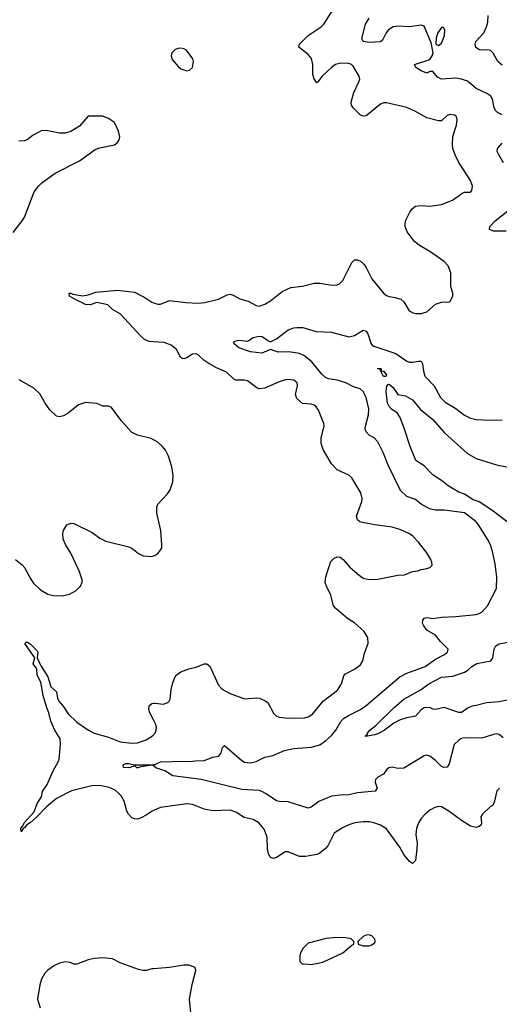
# Model space of a CAD drawing. Header units: inches. Extents: x 1173000 to 1307049, y 522583 to 678455.
# Tile 222 of 256: x 1219076 to 1222390, y 606995 to 613800. Entities that reach past the tile are written whole.
import ezdxf

# ---------------------------------------------------------------- set-up
doc = ezdxf.new("R2010")
doc.units = ezdxf.units.IN
doc.header["$MEASUREMENT"] = 0
for name, color, linetype in [('B2610', 7, 'Continuous'), ('B2611', 7, 'Continuous'), ('B2620', 7, 'Continuous'), ('B2621', 7, 'Continuous')]:
    doc.layers.add(name, color=color, linetype=linetype)

msp = doc.modelspace()

# ---------------------------------------------------------------- linework, layer by layer
at = {"layer": 'B2610', "color": 5}
for points, elevation in [([(1219117, 610000), (1219150, 609937.1), (1219170, 609908.5), (1219220.7, 609860.7), (1219270, 609830.3), (1219310, 609820.3), (1219370, 609817.6), (1219419, 609830), (1219465.8, 609854.2), (1219495.9, 609884.1), (1219506.8, 609913.2), (1219507, 609930), (1219490, 609984), (1219482.5, 610000)], 1020), ([(1220000, 608334.2), (1219990.4, 608330), (1219950, 608301.5), (1219915.8, 608284.2), (1219890, 608276), (1219870, 608276.4), (1219850, 608284.7), (1219828.5, 608308.5), (1219816.5, 608330), (1219798.5, 608398.5), (1219776.3, 608436.3), (1219757.5, 608457.5), (1219734.7, 608474.7), (1219693.3, 608493.3), (1219630, 608507.2), (1219575.4, 608504.6), (1219434.9, 608470), (1219330, 608417.8), (1219261, 608359), (1219190, 608285.4), (1219148.5, 608250), (1219124.5, 608235.5), (1219110, 608214), (1219104.9, 608215.1), (1219095.4, 608204.6), (1219090.6, 608189.4), (1219086, 608190), (1219084.8, 608210), (1219090, 608222), (1219096.2, 608223.8), (1219106.6, 608250), (1219175.3, 608324.7), (1219196.6, 608383.4), (1219226, 608430), (1219234.3, 608465.7), (1219265.6, 608514.4), (1219307.4, 608610), (1219342.8, 608670), (1219348.9, 608690), (1219358.8, 608790), (1219355.6, 608830), (1219319.8, 608890), (1219291.6, 608951.6), (1219278.3, 609010), (1219263.3, 609043.3), (1219238.8, 609130), (1219221.7, 609221.7), (1219196.5, 609270), (1219194.9, 609314.9), (1219168.6, 609348.6), (1219180.5, 609390), (1219112, 609490), (1219121.3, 609498.7), (1219130, 609498.5), (1219150, 609484.9), (1219197.2, 609437.2), (1219201.4, 609430), (1219197.3, 609390), (1219219.4, 609339.4), (1219270, 609258.6), (1219290.5, 609190.5), (1219330, 609155.6), (1219337.7, 609110), (1219346.8, 609090), (1219376.8, 609056.8), (1219410, 609002.7), (1219470, 608944.7), (1219550.4, 608890), (1219590.1, 608870.1), (1219690, 608842), (1219770, 608810.2), (1219850, 608801), (1219890, 608802.7), (1219950, 608823.2), (1219992.6, 608850), (1220000, 608858.1)], 980), ([(1220000, 608961.6), (1219974.7, 609010), (1219968.3, 609031.7), (1219970, 609058.8), (1219990, 609074.9), (1220000, 609076)], 980), ([(1220000, 608644.1), (1219990, 608649.2), (1219904.7, 608635.3), (1219894, 608630), (1219886, 608630), (1219870, 608646), (1219862, 608638), (1219850, 608637.2), (1219838, 608630), (1219792.5, 608632.5), (1219791.5, 608650), (1219810, 608660.7), (1219830, 608660.7), (1219870, 608650.2), (1219990, 608650.3), (1220000, 608651.7)], 960), ([(1220000, 607241.6), (1219990, 607240.9), (1219950, 607229.4), (1219929.3, 607229.3), (1219896, 607236), (1219770, 607282), (1219718, 607310), (1219650, 607316.3), (1219590, 607312.8), (1219550, 607303.5), (1219470, 607273.6), (1219450, 607273.6), (1219423.7, 607283.7), (1219390, 607287.9), (1219350, 607279.8), (1219316.1, 607263.9), (1219270, 607232.5), (1219249.6, 607210.4), (1219227.5, 607170), (1219214.9, 607130), (1219199.3, 607030), (1219217.3, 606970)], 1020)]:
    msp.add_lwpolyline(points, dxfattribs=dict(at, elevation=elevation))
at = {"layer": 'B2611', "color": 5}
for points, elevation in [([(1219030.8, 612329.2), (1219094, 612410), (1219110, 612436), (1219176.9, 612610), (1219207.3, 612652.7), (1219228.3, 612671.7), (1219320.1, 612739.9), (1219490, 612824.9), (1219598, 612902), (1219630, 612914), (1219730, 612936), (1219748.7, 612950), (1219764, 612970), (1219768.7, 612990), (1219759, 613030), (1219730, 613088.7), (1219690, 613117.2), (1219650, 613132.3), (1219550, 613132.7), (1219490, 613064), (1219430, 613026.6), (1219390, 613015.1), (1219350, 613015.1), (1219270, 613032.3), (1219230, 613035.1), (1219170, 613000.9), (1219126.8, 612970), (1219110, 612963), (1219070, 612959.6)], 1020), ([(1220000, 611574.8), (1219970, 611576.8), (1219938.5, 611590), (1219915.3, 611610), (1219770, 611768), (1219718.2, 611798.2), (1219684.5, 611830), (1219610, 611845.8), (1219562.8, 611830), (1219530, 611831.9), (1219451.5, 611870), (1219420.5, 611890), (1219418, 611910), (1219430, 611910.9), (1219443, 611903), (1219511.8, 611891.8), (1219550, 611898), (1219602.8, 611917.2), (1219751.8, 611931.8), (1219870, 611916.3), (1219940.3, 611880.3), (1219990, 611847.5), (1220000, 611844.2)], 980), ([(1220000, 610896.2), (1219984.7, 610904.7), (1219889.8, 610929.8), (1219848.8, 610948.8), (1219776.3, 611030), (1219710, 611119.7), (1219690, 611129.7), (1219650, 611129.8), (1219610, 611147.2), (1219530, 611153.3), (1219482.2, 611137.8), (1219410, 611080.5), (1219378, 611062), (1219350, 611055.4), (1219330, 611059.7), (1219284.2, 611104.2), (1219251.2, 611150), (1219215.4, 611215.4), (1219174.2, 611254.2), (1219073.2, 611310)], 1020), ([(1219482.5, 610000), (1219430, 610112.7), (1219392.9, 610172.9), (1219377, 610210), (1219374, 610250), (1219378.4, 610270), (1219402, 610310), (1219430, 610321.3), (1219450, 610317.6), (1219575.6, 610255.6), (1219630, 610217.1), (1219670, 610195.5), (1219830, 610157), (1219850, 610146.7), (1219897.3, 610110), (1219930, 610095.5), (1219989.5, 610090.5), (1220000, 610094)], 1020), ([(1219046, 610070), (1219092.3, 610032.3), (1219111.2, 610011.2), (1219117, 610000)], 1020)]:
    msp.add_lwpolyline(points, dxfattribs=dict(at, elevation=elevation))
at = {"layer": 'B2620', "color": 5}
for points, elevation in [([(1220000, 608651.7), (1220010, 608653.1), (1220050, 608670.6), (1220210, 608675.4), (1220250, 608672.7), (1220290, 608678.9), (1220350, 608679.6), (1220410, 608702.4), (1220452, 608710), (1220467.5, 608732.5), (1220478, 608770), (1220490, 608784), (1220610, 608680.4), (1220630, 608668.9), (1220670, 608663.9), (1220710, 608673.2), (1220770, 608702.9), (1220824.1, 608715.9), (1220905.2, 608750), (1220970, 608762.9), (1221090, 608771.6), (1221150, 608788.7), (1221190, 608815.5), (1221230, 608852.1), (1221260.2, 608890), (1221295.3, 608950), (1221314.5, 608970), (1221348, 608992), (1221430, 609033.2), (1221470, 609061.4), (1221702.4, 609257.6), (1221750, 609283.5), (1221878.7, 609330), (1221950, 609380.8), (1222007.3, 609410), (1222031.8, 609430), (1222036.2, 609450), (1221983.7, 609503.7), (1221950, 609547.4), (1221890, 609582), (1221868.7, 609610), (1221860.5, 609630), (1221860.7, 609650), (1221870, 609664), (1221890, 609668), (1221930, 609661.7), (1221989.8, 609670.2), (1222090, 609674.6), (1222230, 609689.3), (1222250, 609695.2), (1222272.2, 609707.8), (1222309.7, 609750), (1222371, 609870), (1222371.9, 609950), (1222365.7, 610000)], 960), ([(1220000, 609076), (1220010, 609077.1), (1220070, 609070.6), (1220099.5, 609080.5), (1220109.5, 609090.5), (1220114.7, 609105.3), (1220121.5, 609170), (1220130.7, 609209.3), (1220145.1, 609250), (1220157.4, 609270), (1220190, 609293.7), (1220245.8, 609314.2), (1220294.7, 609325.3), (1220350, 609347.6), (1220370, 609348.8), (1220390, 609333.1), (1220450, 609202), (1220470, 609178), (1220490, 609163.6), (1220530, 609143.6), (1220630, 609105.5), (1220712.8, 609112.8), (1220732, 609110), (1220772.8, 609092.8), (1220790, 609081), (1220830, 609007.3), (1220848.9, 608988.9), (1220870, 608980.4), (1220930, 608973.7), (1221044.2, 608975.8), (1221070, 608982.6), (1221099.3, 609000.7), (1221172.8, 609090), (1221272.5, 609167.5), (1221300.5, 609210), (1221315.6, 609264.4), (1221323.5, 609276.5), (1221390, 609310.4), (1221430, 609342), (1221446, 609370), (1221458.9, 609421.1), (1221484.2, 609490), (1221480.7, 609530), (1221454.1, 609574.1), (1221391.5, 609630), (1221341.4, 609661.4), (1221259.6, 609730), (1221245.4, 609750), (1221224.5, 609830), (1221197.4, 609877.4), (1221186.3, 609910), (1221191.1, 609950), (1221207.2, 610000)], 980), ([(1221376.2, 610000), (1221421.3, 609961.3), (1221450, 609941.1), (1221490, 609930.3), (1221550, 609932.9), (1221690, 609960.3), (1221735.6, 609964.4), (1221790, 609986.4), (1221826, 609990), (1221847.8, 610000)], 980), ([(1222476, 609104), (1222390, 609086), (1222300.6, 609079.4), (1222230, 609059.6), (1222210, 609058.4), (1222175.6, 609044.4), (1222130, 609012), (1222110, 609012), (1222010, 609046), (1221950, 609033.3), (1221930, 609036.2), (1221910, 609047), (1221870, 609043.7), (1221850.3, 609029.7), (1221810, 608986), (1221750, 608975.1), (1221700.9, 608959.1), (1221660.8, 608939.2), (1221596.3, 608890), (1221558.8, 608870), (1221530, 608858.7), (1221466.6, 608846.6), (1221465.2, 608850), (1221478.6, 608861.4), (1221479.3, 608870), (1221495.1, 608890), (1221536.8, 608923.2), (1221666, 609050), (1221730, 609103.7), (1221850, 609170.2), (1221903.5, 609210), (1221990, 609255.3), (1222070, 609264.1), (1222148.7, 609291.3), (1222174, 609306), (1222199.6, 609330), (1222235.1, 609350), (1222331.6, 609368.4), (1222345.4, 609390), (1222354.3, 609450), (1222366.3, 609473.7), (1222390, 609487.2), (1222450, 609498.7)], 940), ([(1220000, 608858.1), (1220011, 608870), (1220019.8, 608890), (1220020.9, 608910), (1220014.3, 608934.3), (1220000, 608961.6)], 980), ([(1222416.4, 608836.4), (1222390, 608859.1), (1222370, 608863.5), (1222350, 608861), (1222270, 608835.3), (1222150, 608835.9), (1222128.7, 608831.3), (1222110, 608821.1), (1222078, 608790), (1222043.6, 608656.4), (1222030, 608634.3), (1222010, 608633.1), (1221990, 608638.8), (1221950, 608679.8), (1221910, 608709.7), (1221890, 608716.4), (1221870, 608712.8), (1221730, 608627.6), (1221690, 608624.2), (1221650, 608634), (1221626.8, 608630), (1221610, 608616), (1221590, 608587), (1221550, 608565.1), (1221534.9, 608550), (1221532.2, 608530), (1221545.5, 608490), (1221531.5, 608468.5), (1221410, 608456.9), (1221350, 608443.5), (1221290, 608441.2), (1221230, 608432.8), (1221143.5, 608396.5), (1221090, 608358.9), (1221070, 608351.3), (1220930, 608393.7), (1220870, 608396.3), (1220850, 608401.3), (1220778.7, 608450), (1220750, 608466.2), (1220730, 608471.9), (1220610, 608480.7), (1220329, 608550), (1220134.5, 608574.5), (1220078, 608610), (1220016, 608630), (1220010, 608639), (1220000, 608644.1)], 960), ([(1222390.4, 608489.6), (1222374, 608470), (1222354.4, 608390), (1222343.8, 608370), (1222330, 608362.3), (1222273.6, 608310), (1222262.7, 608290), (1222268.2, 608250), (1222263.8, 608236.2), (1222250, 608223.7), (1222230, 608218.4), (1222190, 608227.3), (1222130, 608264.7), (1222042, 608330), (1221990, 608359.7), (1221970, 608362.4), (1221945.1, 608354.9), (1221910, 608336.2), (1221878, 608310), (1221850, 608279.5), (1221831.2, 608248.8), (1221818, 608210), (1221813.6, 608170), (1221822.6, 608110), (1221819.7, 608070), (1221810, 607989), (1221790, 607969.4), (1221770, 607981.2), (1221730, 608031.8), (1221702.3, 608082.3), (1221610, 608207.3), (1221570, 608234.2), (1221524, 608250), (1221490, 608256), (1221450, 608256.4), (1221391.5, 608248.5), (1221350, 608236.4), (1221305.9, 608214.1), (1221250, 608177.6), (1221204.7, 608090), (1221190, 608071.1), (1221150, 608038.9), (1221130.2, 608029.8), (1221050, 608016.3), (1221010, 608016.7), (1220930, 608048.5), (1220910, 608049.7), (1220850, 608009.7), (1220830, 608003), (1220809.8, 608009.8), (1220795.5, 608035.5), (1220788.8, 608070), (1220785, 608150), (1220766.1, 608206.1), (1220728.3, 608250), (1220690, 608273.5), (1220626.3, 608286.3), (1220570, 608322.3), (1220530, 608336.4), (1220410, 608332.8), (1220350, 608345.1), (1220270, 608376.9), (1220230, 608381.7), (1220050, 608355.9), (1220000, 608334.2)], 980), ([(1220000, 606164), (1220006, 606170), (1220029.2, 606210), (1220036.5, 606263.5), (1220055.3, 606304.7), (1220065.6, 606350), (1220036.9, 606470), (1220036.9, 606490), (1220048.5, 606531.5), (1220078.8, 606581.2), (1220125.6, 606634.4), (1220162.9, 606690), (1220262.9, 606890), (1220249.6, 607030), (1220267.5, 607132.5), (1220294, 607230), (1220288.9, 607248.9), (1220245.2, 607265.2), (1220210, 607266), (1220110.5, 607249.5), (1220000, 607241.6)], 1020)]:
    msp.add_lwpolyline(points, dxfattribs=dict(at, elevation=elevation))
at = {"layer": 'B2620', "color": 5, "elevation": 1020}
for points in [[(1221270, 607457.2), (1221194, 607450), (1221070, 607417.2), (1221035.9, 607384.1), (1221016, 607350), (1221011, 607330), (1221011.6, 607291.6), (1221030, 607272), (1221050, 607276), (1221090.7, 607270.7), (1221170, 607287.7), (1221310, 607351), (1221370, 607404.7), (1221386, 607410), (1221386, 607430), (1221367.3, 607447.3), (1221330, 607454)], [(1221490, 607476), (1221470, 607473.2), (1221450, 607464), (1221412, 607430), (1221414, 607410), (1221450, 607398.8), (1221490, 607398.8), (1221510, 607406), (1221530, 607422), (1221533.2, 607430), (1221530, 607446), (1221510, 607468.7)]]:
    msp.add_lwpolyline(points, close=True, dxfattribs=at)
at = {"layer": 'B2621', "color": 5}
for points, elevation in [([(1220000, 611844.2), (1220030, 611834.6), (1220050, 611833.7), (1220110, 611859.6), (1220224.5, 611844.5), (1220310, 611840.9), (1220354.6, 611845.4), (1220450, 611867.5), (1220510, 611898.5), (1220530, 611902.3), (1220550, 611896.5), (1220597.3, 611870), (1220654, 611854), (1220710, 611824.9), (1220730, 611820.8), (1220770, 611833.7), (1220810, 611858), (1220890, 611921.1), (1220950, 611948.8), (1221030, 611959.5), (1221110, 611978.9), (1221150, 611978.9), (1221233.8, 611966.2), (1221270, 611968), (1221285.4, 611974.6), (1221310, 611997.3), (1221370, 612122), (1221390, 612139.3), (1221410, 612140.3), (1221430, 612131.6), (1221454.3, 612110), (1221470, 612088.2), (1221510, 612008.2), (1221590.2, 611910.2), (1221610, 611894.4), (1221630, 611886), (1221670, 611880.4), (1221710, 611867.7), (1221730.7, 611850), (1221768.3, 611788.3), (1221795.2, 611775.2), (1221810, 611770.6), (1221849.5, 611770.5), (1221890, 611780.7), (1221950, 611833.4), (1221990, 611847.7), (1222010.8, 611850.8), (1222033.2, 611846.8), (1222048.9, 611851.1), (1222068.7, 611890), (1222069, 611910), (1222055.1, 611955.1), (1222054.7, 612050), (1222037.8, 612097.8), (1222010, 612129.6), (1221910, 612198), (1221839.5, 612239.5), (1221800.7, 612270), (1221753.6, 612333.6), (1221739.7, 612370), (1221738.9, 612390), (1221744.9, 612415.1), (1221771.1, 612468.9), (1221790, 612494.8), (1221810, 612510.7), (1221850, 612516.3), (1221910.5, 612510.5), (1221990, 612523.8), (1222066.5, 612553.5), (1222137.1, 612602.9), (1222150, 612608.4), (1222190, 612608.2), (1222200.1, 612619.9), (1222204.2, 612650), (1222190, 612689.2), (1222110, 612813.6), (1222085.1, 612865.1), (1222069.8, 612910), (1222065.6, 612934.4), (1222068.3, 612991.7), (1222095.1, 613070), (1222099.5, 613110), (1222095.1, 613130), (1222079.7, 613139.7), (1222050, 613145.1), (1222030, 613137.6), (1221990, 613102), (1221970, 613101.6), (1221890, 613121.1), (1221810, 613166.6), (1221750, 613193.7), (1221610, 613225.6), (1221590, 613225.1), (1221570, 613217), (1221470, 613136), (1221450, 613132.7), (1221430, 613139.3), (1221379.3, 613190), (1221369.6, 613209.6), (1221367.3, 613230), (1221383.8, 613296.2), (1221419.3, 613370), (1221425.2, 613390), (1221421.2, 613410), (1221379.7, 613479.7), (1221369.2, 613490), (1221350, 613497.4), (1221290, 613498.7), (1221259.3, 613490), (1221230, 613469.7), (1221166.7, 613410), (1221136.3, 613370), (1221130, 613364.5), (1221127, 613367), (1221111.3, 613391.3), (1221101.1, 613421.1), (1221101, 613490), (1221091.6, 613531.6), (1221070, 613560.5), (1221003.7, 613610), (1221009.5, 613630), (1221069.6, 613690), (1221159.6, 613750), (1221177.6, 613770), (1221242.9, 613870)], 980), ([(1222410, 613141.7), (1222378.8, 613158.8), (1222365.1, 613170), (1222353.5, 613190), (1222344, 613250), (1222331.7, 613271.7), (1222304.5, 613290), (1222230, 613325.1), (1222170, 613374), (1222130, 613389.8), (1222090, 613396.5), (1221989.9, 613389.9), (1221962.6, 613402.6), (1221930, 613441.6), (1221910, 613441.6), (1221890, 613429.8), (1221850, 613446.6), (1221813.2, 613470), (1221804, 613490), (1221910, 613524.9), (1221927, 613550), (1221932.7, 613570), (1221919.1, 613639.1), (1221870, 613756.2), (1221850, 613762.4), (1221770.2, 613749.8), (1221690, 613754.4), (1221656.3, 613750), (1221625.5, 613730), (1221609.4, 613710), (1221582.4, 613657.6), (1221570, 613646.3), (1221490, 613641.7), (1221449.2, 613650), (1221440.7, 613670), (1221464.8, 613770), (1221491.7, 613810)], 960), ([(1222410, 613486.4), (1222378.9, 613510), (1222347.6, 613567.6), (1222330, 613586), (1222310, 613590.8), (1222270, 613588.6), (1222252.3, 613592.3), (1222228.9, 613608.9), (1222222.4, 613630), (1222228.8, 613650), (1222284, 613710), (1222302.7, 613750), (1222310, 613782.8), (1222313.6, 613830)], 940), ([(1222418, 612810), (1222383.6, 612870), (1222376.2, 612890), (1222378.4, 612910), (1222410, 612946)], 960), ([(1222437.5, 612337.5), (1222350, 612339.6), (1222322.7, 612350), (1222325.6, 612370), (1222360.4, 612410), (1222450, 612478.5)], 960), ([(1222365.7, 610000), (1222360.6, 610040.6), (1222343.9, 610123.9), (1222328.3, 610170), (1222308.6, 610210), (1222247.2, 610310), (1222229.8, 610330), (1222150, 610391.8), (1222010, 610409.8), (1221950, 610409.8), (1221910, 610418.5), (1221853.6, 610450), (1221810, 610483.5), (1221750, 610503.9), (1221706.4, 610546.4), (1221621, 610721), (1221587.1, 610810), (1221550, 610882), (1221525.1, 610910), (1221490, 610929.8), (1221470, 610952), (1221463.7, 610970), (1221465.3, 610990), (1221487.2, 611070), (1221488.9, 611110), (1221470, 611189.3), (1221449.6, 611230), (1221427.8, 611247.8), (1221382.7, 611262.7), (1221329.6, 611290), (1221270, 611309.9), (1221210, 611318.5), (1221190, 611327.7), (1221164.7, 611350), (1221095.6, 611435.6), (1221039.4, 611479.4), (1221010, 611493), (1220935.4, 611504.6), (1220861.7, 611501.7), (1220810, 611519.7), (1220750, 611495.5), (1220670, 611503.9), (1220590, 611532), (1220558.9, 611558.9), (1220552.7, 611570), (1220561.7, 611578.3), (1220590, 611584.9), (1220650, 611578.8), (1220690, 611602.8), (1220730, 611613.4), (1220750.5, 611610.5), (1220790, 611582), (1220810, 611573), (1220850, 611594.4), (1220930, 611655.8), (1220969.2, 611670), (1220992.7, 611672.7), (1221032.5, 611672.5), (1221125.6, 611645.6), (1221230, 611640.2), (1221350, 611608.8), (1221390, 611617.4), (1221450, 611654), (1221464.7, 611650), (1221470, 611648.2), (1221480.9, 611630), (1221503.4, 611563.4), (1221511.1, 611551.1), (1221523.2, 611543.2), (1221674.1, 611494.1), (1221750, 611439), (1221770, 611432.7), (1221790, 611432.6), (1221830, 611440.9), (1221850, 611439.5), (1221860.5, 611420.5), (1221865.7, 611370), (1221876, 611336), (1221939.6, 611270), (1221982.7, 611190), (1222016.9, 611156.9), (1222090, 611112.4), (1222150, 611066.5), (1222190, 611045.2), (1222230, 611036.9), (1222327.6, 611032.4), (1222410, 611035.6)], 960), ([(1221847.8, 610000), (1221850, 610001), (1221890, 610006.8), (1221910, 610014.8), (1221925.2, 610030), (1221924.5, 610050), (1221916.9, 610070), (1221890, 610114.5), (1221831.1, 610190), (1221792.6, 610230), (1221770, 610246.3), (1221710, 610274.7), (1221650, 610294), (1221530, 610308.4), (1221444, 610324), (1221426, 610330), (1221410, 610343.7), (1221404, 610370), (1221439.7, 610470), (1221442.4, 610490), (1221433.6, 610530), (1221370, 610633.6), (1221350, 610651.3), (1221270, 610689.6), (1221229.7, 610730), (1221173.5, 610830), (1221159.7, 610870), (1221159.7, 610910), (1221179.5, 610990), (1221178.4, 611010), (1221140.9, 611100.9), (1221125.2, 611125.2), (1221110, 611136.3), (1221090, 611142), (1221030, 611146.6), (1220990, 611181.2), (1220981.6, 611210), (1220995.6, 611270), (1220993.6, 611290), (1220970, 611309.5), (1220930, 611313.6), (1220912, 611310), (1220870, 611296.9), (1220770, 611254.5), (1220730, 611249.7), (1220714.8, 611254.8), (1220650, 611304), (1220629.8, 611309.8), (1220570, 611309.8), (1220556.2, 611316.2), (1220504.4, 611364.4), (1220435, 611395), (1220383.9, 611423.9), (1220348.1, 611448.1), (1220310, 611483.5), (1220296, 611490), (1220270, 611488.4), (1220230, 611462.7), (1220210, 611455.4), (1220198, 611458), (1220186.6, 611466.6), (1220160.4, 611520.4), (1220123, 611550), (1220074.5, 611570), (1220000, 611574.8)], 980), ([(1222492.2, 610292.2), (1222337.5, 610410), (1222250, 610468.8), (1222210, 610482.7), (1222150, 610521), (1222110, 610533.9), (1222037.5, 610577.5), (1221990, 610616), (1221933, 610653), (1221870, 610716.9), (1221814.1, 610754.1), (1221773.5, 610850), (1221736.1, 610970), (1221705.4, 611050), (1221683.7, 611083.7), (1221647, 611107), (1221630, 611126), (1221617.1, 611150), (1221609.1, 611230), (1221612.9, 611267.1), (1221621.3, 611278.7), (1221630, 611281.6), (1221657.2, 611257.2), (1221690, 611208.8), (1221741, 611201), (1221790, 611172), (1221846.2, 611106.2), (1221930, 611037.7), (1222010, 610946.4), (1222170, 610802.7), (1222230, 610767.1), (1222370, 610722.9), (1222451.7, 610708.3)], 940), ([(1220000, 610094), (1220010, 610097.3), (1220030, 610110.8), (1220047.7, 610132.3), (1220057, 610150), (1220058.4, 610170), (1220051.5, 610270), (1220023.6, 610390), (1220023.6, 610430), (1220030, 610450.8), (1220097.2, 610522.8), (1220115.1, 610550), (1220133.8, 610606.2), (1220137, 610650), (1220128, 610710), (1220103.7, 610783.7), (1220083.9, 610823.9), (1220063.6, 610850), (1220030, 610879.7), (1220000, 610896.2)], 1020), ([(1221207.2, 610000), (1221224.9, 610055.1), (1221250, 610079.3), (1221270, 610088.2), (1221290, 610086), (1221310.5, 610070), (1221356.7, 610016.7), (1221376.2, 610000)], 980)]:
    msp.add_lwpolyline(points, dxfattribs=dict(at, elevation=elevation))
for points, elevation in [([(1221990, 613746.6), (1221966.3, 613710), (1221953.7, 613673.7), (1221951.1, 613631.1), (1221970, 613621), (1221990, 613638.8), (1222011.3, 613690), (1222014.5, 613730), (1222005.2, 613745.2)], 960), ([(1220190, 613602.9), (1220170, 613601.6), (1220150, 613593.6), (1220127, 613570), (1220123.7, 613550), (1220130, 613524), (1220170, 613476.3), (1220190, 613460.7), (1220230, 613446), (1220250, 613451), (1220269.4, 613470.6), (1220277, 613510), (1220271.8, 613530), (1220229, 613590), (1220210, 613599.5)], 1020), ([(1221590, 611334.5), (1221563.7, 611383.7), (1221547.6, 611390), (1221573.1, 611390), (1221574, 611374), (1221590, 611371.8), (1221610, 611346), (1221605.4, 611334.6)], 940)]:
    msp.add_lwpolyline(points, close=True, dxfattribs=dict(at, elevation=elevation))

doc.saveas('drawing.dxf')
